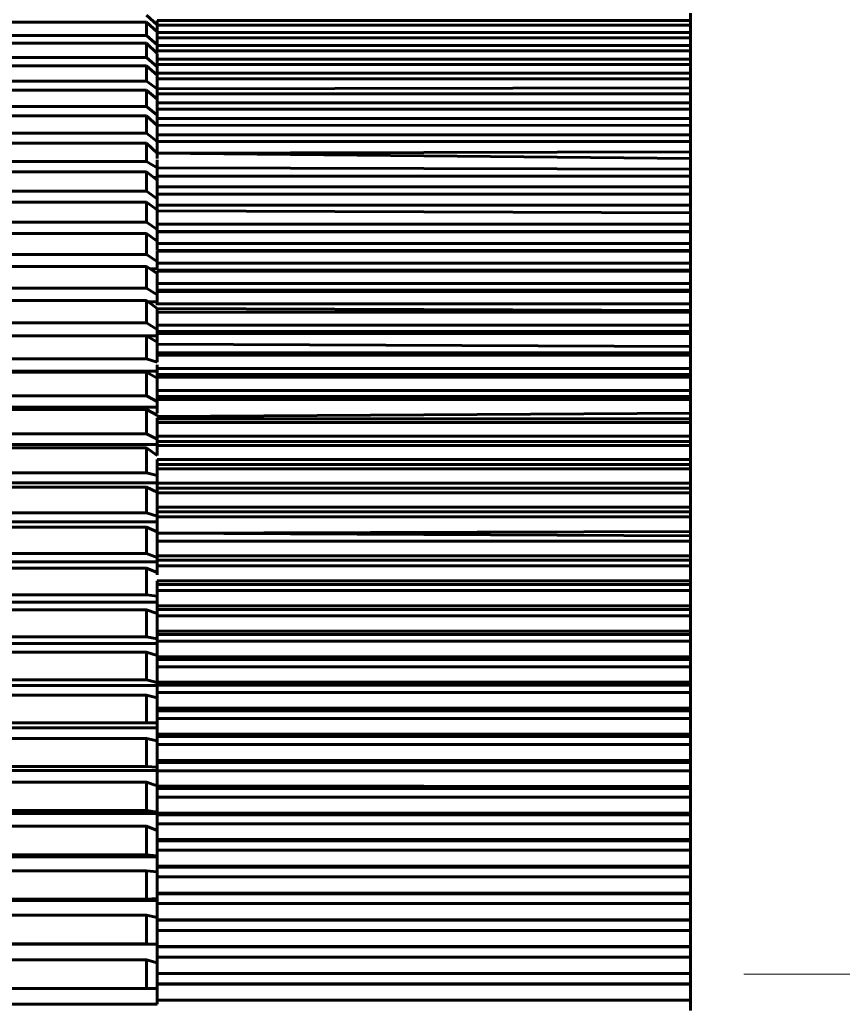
# Model space of a CAD drawing. Header units: millimetres. Extents: x 0 to 297, y 0 to 420.
# Tile 12 of 32: x 125.32 to 129.18, y 142.79 to 147.4. Entities that reach past the tile are written whole.
import ezdxf

# ---------------------------------------------------------------- set-up
doc = ezdxf.new("R2010")
doc.units = ezdxf.units.MM
for name, pattern in [('K5LT_AXLED', [12, 7.5, -1.5, 1.5, -1.5]), ('K5LT_BASIC', [0]), ('K5LT_THIN', [0])]:
    doc.linetypes.add(name, pattern=pattern)
doc.layers.add('Системный слой', color=7, linetype='Continuous')
doc.layers.add('Системный слой (1)', color=7, linetype='Continuous', true_color=0x6c6c6c)
doc.styles.add('KDIMTEXTSTYLE', font='txt', dxfattribs={"width": 0.96, "oblique": 15, "height": 5})
doc.styles.add('KTEXTSTYLE', font='txt', dxfattribs={"width": 0.96, "height": 5})
doc.dimstyles.new('KDIMSTYLE (0.50)', dxfattribs={"dimtxt": 5, "dimasz": 1, "dimexe": 2, "dimexo": 0, "dimgap": 1, "dimtad": 1, "dimlfac": 2, "dimtxsty": 'KDIMTEXTSTYLE', "dimsah": 1, "dimcen": 0, "dimdle": 1, "dimadec": 0, "dimazin": 0, "dimtfac": 0.667, "dimtmove": 0, "dimatfit": 3, "dimfxl": 1, "dimtvp": 1, "dimtolj": 1, "dimtzin": 0, "dimarcsym": 0})

# ---------------------------------------------------------------- blocks, each defined once
blk = doc.blocks.new('U119')
at = {"layer": 'Системный слой (1)', "color": 143, "linetype": 'K5LT_BASIC', "lineweight": 60, "true_color": 0x33acca}
for p, q in [((125.9653, 144.0407), (125.9653, 144.0324)), ((125.9653, 144.0324), (125.9653, 144.0203))]:
    blk.add_line(p, q, dxfattribs=at)
blk = doc.blocks.new('U120')
at = {"layer": 'Системный слой (1)', "color": 143, "linetype": 'K5LT_BASIC', "lineweight": 60, "true_color": 0x33acca}
for p, q in [((125.9653, 147.0402), (125.9653, 147.0536)), ((125.9653, 147.0355), (125.9653, 147.0402)), ((125.9653, 147.0285), (125.9653, 147.0355)), ((125.9653, 147.0285), (125.9653, 147.0285)), ((125.9653, 147.0104), (125.9653, 147.0284))]:
    blk.add_line(p, q, dxfattribs=at)
blk = doc.blocks.new('U122')
at = {"layer": 'Системный слой (1)', "color": 143, "linetype": 'K5LT_BASIC', "lineweight": 60, "true_color": 0x33acca}
for q in [(125.9653, 144.9998), (125.9653, 144.9946), (125.9653, 144.9814)]:
    blk.add_line((125.9654, 144.9935), q, dxfattribs=at)
blk = doc.blocks.new('U124')
at = {"layer": 'Системный слой (1)', "color": 143, "linetype": 'K5LT_BASIC', "lineweight": 60, "true_color": 0x33acca}
for q in [(125.9653, 143.7975), (125.9653, 143.7969)]:
    blk.add_line((125.9654, 143.8101), q, dxfattribs=at)
blk = doc.blocks.new('U125')
at = {"layer": 'Системный слой (1)', "color": 143, "linetype": 'K5LT_BASIC', "lineweight": 60, "true_color": 0x33acca}
for p, q in [((125.9653, 147.1502), (125.9653, 147.1409)), ((125.9653, 147.1409), (125.9653, 147.1081))]:
    blk.add_line(p, q, dxfattribs=at)
blk = doc.blocks.new('U130')
at = {"layer": 'Системный слой (1)', "color": 143, "linetype": 'K5LT_BASIC', "lineweight": 60, "true_color": 0x33acca}
for p, q in [((125.9654, 143.5999), (125.9653, 143.632)), ((125.9654, 143.5999), (125.9653, 143.6247)), ((125.9654, 143.5999), (125.9653, 143.6124)), ((125.9653, 143.5571), (125.9653, 143.6051))]:
    blk.add_line(p, q, dxfattribs=at)
blk = doc.blocks.new('U131')
at = {"layer": 'Системный слой (1)', "color": 143, "linetype": 'K5LT_BASIC', "lineweight": 60, "true_color": 0x33acca}
for p, q in [((125.9653, 147.2885), (125.9653, 147.2753)), ((125.9653, 147.2753), (125.9653, 147.2721))]:
    blk.add_line(p, q, dxfattribs=at)
blk = doc.blocks.new('U132')
at = {"layer": 'Системный слой (1)', "color": 143, "linetype": 'K5LT_BASIC', "lineweight": 60, "true_color": 0x33acca}
for p, q in [((125.9653, 145.7205), (125.9653, 145.7248)), ((125.9653, 145.6617), (125.9653, 145.7205))]:
    blk.add_line(p, q, dxfattribs=at)
blk = doc.blocks.new('U135')
at = {"layer": 'Системный слой (1)', "color": 143, "linetype": 'K5LT_BASIC', "lineweight": 60, "true_color": 0x33acca}
for p, q in [((125.9653, 147.1036), (125.9653, 147.1232)), ((125.9654, 147.0765), (125.9653, 147.1036))]:
    blk.add_line(p, q, dxfattribs=at)
blk = doc.blocks.new('U138')
at = {"layer": 'Системный слой (1)', "color": 143, "linetype": 'K5LT_BASIC', "lineweight": 60, "true_color": 0x33acca}
for p, q in [((125.9654, 144.9935), (125.9653, 144.9814)), ((125.9653, 144.9563), (125.9653, 144.9788))]:
    blk.add_line(p, q, dxfattribs=at)
blk = doc.blocks.new('U139')
at = {"layer": 'Системный слой (1)', "color": 143, "linetype": 'K5LT_BASIC', "lineweight": 60, "true_color": 0x33acca}
for p, q in [((125.9654, 143.8101), (125.9653, 143.7969)), ((125.9653, 143.7562), (125.9653, 143.7885))]:
    blk.add_line(p, q, dxfattribs=at)
blk = doc.blocks.new('U142')
at = {"layer": 'Системный слой (1)', "color": 143, "linetype": 'K5LT_BASIC', "lineweight": 60, "true_color": 0x33acca}
for p, q in [((125.9653, 146.9366), (125.9653, 146.9318)), ((125.9653, 146.9318), (125.9653, 146.9269)), ((125.9653, 146.9269), (125.9653, 146.9126)), ((125.9653, 146.9126), (125.9654, 146.9045)), ((125.9653, 146.9088), (125.9654, 146.9045))]:
    blk.add_line(p, q, dxfattribs=at)
blk = doc.blocks.new('U143')
at = {"layer": 'Системный слой (1)', "color": 143, "linetype": 'K5LT_BASIC', "lineweight": 60, "true_color": 0x33acca}
for p, q in [((125.9653, 146.068), (125.9653, 146.0617)), ((125.9654, 146.0471), (125.9653, 146.0368))]:
    blk.add_line(p, q, dxfattribs=at)
blk = doc.blocks.new('U145')
at = {"layer": 'Системный слой (1)', "color": 143, "linetype": 'K5LT_BASIC', "lineweight": 60, "true_color": 0x33acca}
for p, q in [((125.9654, 144.2099), (125.9653, 144.2469)), ((125.9654, 144.2099), (125.9653, 144.2334)), ((125.9653, 144.1737), (125.9653, 144.2212)), ((125.9654, 144.2099), (125.9653, 144.2212))]:
    blk.add_line(p, q, dxfattribs=at)
blk = doc.blocks.new('U146')
at = {"layer": 'Системный слой (1)', "color": 143, "linetype": 'K5LT_BASIC', "lineweight": 60, "true_color": 0x33acca}
for p, q in [((125.9654, 145.5409), (125.9653, 145.5488)), ((125.9653, 145.5488), (125.9654, 145.5409)), ((125.9653, 145.547), (125.9654, 145.5409)), ((125.9653, 145.535), (125.9653, 145.5296))]:
    blk.add_line(p, q, dxfattribs=at)
blk = doc.blocks.new('U150')
at = {"layer": 'Системный слой (1)', "color": 143, "linetype": 'K5LT_BASIC', "lineweight": 60, "true_color": 0x33acca}
for p, q in [((125.9653, 146.2105), (125.9653, 146.222)), ((125.9653, 146.1647), (125.9653, 146.2105))]:
    blk.add_line(p, q, dxfattribs=at)
blk = doc.blocks.new('U154')
at = {"layer": 'Системный слой (1)', "color": 143, "linetype": 'K5LT_BASIC', "lineweight": 60, "true_color": 0x33acca}
for q in [(125.9653, 145.4047), (125.9653, 145.3797), (125.9653, 145.3687)]:
    blk.add_line((125.9654, 145.3584), q, dxfattribs=at)
blk = doc.blocks.new('U155')
at = {"layer": 'Системный слой (1)', "color": 143, "linetype": 'K5LT_BASIC', "lineweight": 60, "true_color": 0x33acca}
for p, q in [((125.9653, 143.0675), (125.9653, 143.1317)), ((125.9653, 143.0674), (125.9653, 143.0675)), ((125.9653, 143.0665), (125.9653, 143.0674)), ((125.9653, 143.0561), (125.9653, 143.0665))]:
    blk.add_line(p, q, dxfattribs=at)
blk = doc.blocks.new('U157')
at = {"layer": 'Системный слой (1)', "color": 143, "linetype": 'K5LT_BASIC', "lineweight": 60, "true_color": 0x33acca}
for q in [(125.9653, 143.2572), (125.9653, 143.1997), (125.9653, 143.1996)]:
    blk.add_line((125.9654, 143.1927), q, dxfattribs=at)
blk = doc.blocks.new('U161')
at = {"layer": 'Системный слой (1)', "color": 143, "linetype": 'K5LT_BASIC', "lineweight": 60, "true_color": 0x33acca}
for p, q in [((125.9653, 147.1797), (125.9653, 147.1902)), ((125.9653, 147.1502), (125.9653, 147.1797))]:
    blk.add_line(p, q, dxfattribs=at)
blk = doc.blocks.new('U163')
at = {"layer": 'Системный слой (1)', "color": 143, "linetype": 'K5LT_BASIC', "lineweight": 60, "true_color": 0x33acca}
for p, q in [((121.5061, 146.0786), (121.4653, 146.0786)), ((125.9653, 146.0786), (125.9245, 146.0786))]:
    blk.add_line(p, q, dxfattribs=at)
blk = doc.blocks.new('U165')
at = {"layer": 'Системный слой (1)', "color": 143, "linetype": 'K5LT_BASIC', "lineweight": 60, "true_color": 0x33acca}
for p, q in [((121.47, 146.9126), (121.4653, 146.9126)), ((125.9654, 146.9045), (125.9607, 146.9126))]:
    blk.add_line(p, q, dxfattribs=at)
blk = doc.blocks.new('U168')
at = {"layer": 'Системный слой (1)', "color": 143, "linetype": 'K5LT_BASIC', "lineweight": 60, "true_color": 0x33acca}
for p, q in [((125.9653, 145.1865), (125.9653, 145.1862)), ((125.9653, 145.1864), (125.9653, 145.1834))]:
    blk.add_line(p, q, dxfattribs=at)
blk = doc.blocks.new('U170')
at = {"layer": 'Системный слой (1)', "color": 143, "linetype": 'K5LT_BASIC', "lineweight": 60, "true_color": 0x33acca}
for p, q in [((125.9653, 147.2987), (125.9653, 147.316)), ((125.9653, 147.2958), (125.9653, 147.2987)), ((125.9653, 147.2918), (125.9653, 147.2958)), ((125.9653, 147.282), (125.9653, 147.2918)), ((125.9653, 147.2793), (125.9653, 147.282))]:
    blk.add_line(p, q, dxfattribs=at)
blk = doc.blocks.new('U171')
at = {"layer": 'Системный слой (1)', "color": 143, "linetype": 'K5LT_BASIC', "lineweight": 60, "true_color": 0x33acca}
for p, q in [((121.5143, 145.9188), (121.4653, 145.9188)), ((125.9653, 145.9188), (125.9164, 145.9188))]:
    blk.add_line(p, q, dxfattribs=at)
blk = doc.blocks.new('U172')
at = {"layer": 'Системный слой (1)', "color": 143, "linetype": 'K5LT_BASIC', "lineweight": 60, "true_color": 0x33acca}
for p, q in [((125.9654, 145.7946), (125.9653, 145.828)), ((125.9653, 145.7661), (125.9653, 145.7821))]:
    blk.add_line(p, q, dxfattribs=at)
blk = doc.blocks.new('U175')
at = {"layer": 'Системный слой (1)', "color": 143, "linetype": 'K5LT_BASIC', "lineweight": 60, "true_color": 0x33acca}
for p, q in [((125.9653, 144.0203), (125.9653, 144.0202)), ((125.9653, 144.0202), (125.9653, 144.0163)), ((125.9653, 144.0163), (125.9653, 143.9919))]:
    blk.add_line(p, q, dxfattribs=at)
blk = doc.blocks.new('U177')
at = {"layer": 'Системный слой (1)', "color": 143, "linetype": 'K5LT_BASIC', "lineweight": 60, "true_color": 0x33acca}
for p, q in [((125.9654, 142.98), (125.9653, 143.0061)), ((125.9654, 142.98), (125.9653, 143.005)), ((125.9653, 142.9304), (125.9653, 142.9925))]:
    blk.add_line(p, q, dxfattribs=at)
blk = doc.blocks.new('U178')
at = {"layer": 'Системный слой (1)', "color": 143, "linetype": 'K5LT_BASIC', "lineweight": 60, "true_color": 0x33acca}
for p, q in [((125.9653, 146.8685), (125.9654, 146.9045)), ((125.9653, 146.8603), (125.9653, 146.8685))]:
    blk.add_line(p, q, dxfattribs=at)
blk = doc.blocks.new('U180')
at = {"layer": 'Системный слой (1)', "color": 143, "linetype": 'K5LT_BASIC', "lineweight": 60, "true_color": 0x33acca}
for p, q in [((121.4802, 146.6601), (121.4653, 146.6601)), ((125.9653, 146.6601), (125.9505, 146.6601))]:
    blk.add_line(p, q, dxfattribs=at)
blk = doc.blocks.new('U181')
at = {"layer": 'Системный слой (1)', "color": 143, "linetype": 'K5LT_BASIC', "lineweight": 60, "true_color": 0x33acca}
for p, q in [((125.9653, 146.1326), (125.9653, 146.1265)), ((125.9653, 146.1265), (125.9654, 146.1157))]:
    blk.add_line(p, q, dxfattribs=at)
blk = doc.blocks.new('U182')
at = {"layer": 'Системный слой (1)', "color": 143, "linetype": 'K5LT_BASIC', "lineweight": 60, "true_color": 0x33acca}
for p, q in [((125.9653, 143.4066), (125.9653, 143.4065)), ((125.9653, 143.4065), (125.9653, 143.4025)), ((125.9653, 143.4025), (125.9653, 143.3776))]:
    blk.add_line(p, q, dxfattribs=at)
blk = doc.blocks.new('U184')
at = {"layer": 'Системный слой (1)', "color": 143, "linetype": 'K5LT_BASIC', "lineweight": 60, "true_color": 0x33acca}
for p, q in [((125.9653, 146.1261), (125.9653, 146.1265)), ((125.9653, 146.1157), (125.9653, 146.1261)), ((125.9653, 146.1104), (125.9654, 146.1157)), ((125.9653, 146.0943), (125.9653, 146.1104)), ((125.9653, 146.0786), (125.9653, 146.0943)), ((125.9653, 146.068), (125.9653, 146.0786))]:
    blk.add_line(p, q, dxfattribs=at)
blk = doc.blocks.new('U185')
at = {"layer": 'Системный слой (1)', "color": 143, "linetype": 'K5LT_BASIC', "lineweight": 60, "true_color": 0x33acca}
for p, q in [((125.9653, 147.3397), (125.9653, 147.3359)), ((125.9653, 147.3359), (125.9653, 147.332)), ((125.9653, 147.332), (125.9653, 147.316))]:
    blk.add_line(p, q, dxfattribs=at)
blk = doc.blocks.new('U186')
at = {"layer": 'Системный слой (1)', "color": 143, "linetype": 'K5LT_BASIC', "lineweight": 60, "true_color": 0x33acca}
for p, q in [((125.9653, 147.2793), (125.9653, 147.2753)), ((125.9653, 147.2753), (125.9653, 147.2545))]:
    blk.add_line(p, q, dxfattribs=at)
blk = doc.blocks.new('U188')
at = {"layer": 'Системный слой (1)', "color": 143, "linetype": 'K5LT_BASIC', "lineweight": 60, "true_color": 0x33acca}
for p, q in [((125.9654, 146.7746), (125.9653, 146.7495)), ((125.9654, 146.7057), (125.9653, 146.7432))]:
    blk.add_line(p, q, dxfattribs=at)
blk = doc.blocks.new('U189')
at = {"layer": 'Системный слой (1)', "color": 143, "linetype": 'K5LT_BASIC', "lineweight": 60, "true_color": 0x33acca}
for p, q in [((125.9653, 147.2459), (125.9653, 147.2545)), ((125.9653, 147.2161), (125.9654, 147.2423))]:
    blk.add_line(p, q, dxfattribs=at)
blk = doc.blocks.new('U190')
at = {"layer": 'Системный слой (1)', "color": 143, "linetype": 'K5LT_BASIC', "lineweight": 60, "true_color": 0x33acca}
for p, q in [((125.9654, 146.0471), (125.9653, 146.0368)), ((125.9653, 146.0289), (125.9653, 146.0302))]:
    blk.add_line(p, q, dxfattribs=at)
blk = doc.blocks.new('U191')
at = {"layer": 'Системный слой (1)', "color": 143, "linetype": 'K5LT_BASIC', "lineweight": 60, "true_color": 0x33acca}
for p, q in [((125.9654, 144.4136), (125.9653, 144.4008)), ((125.9653, 144.3676), (125.9653, 144.3927))]:
    blk.add_line(p, q, dxfattribs=at)
blk = doc.blocks.new('U192')
at = {"layer": 'Системный слой (1)', "color": 143, "linetype": 'K5LT_BASIC', "lineweight": 60, "true_color": 0x33acca}
for q in [(125.9653, 145.9294), (125.9653, 145.8992), (125.9653, 145.889), (125.9653, 145.889)]:
    blk.add_line((125.9654, 145.8789), q, dxfattribs=at)
blk = doc.blocks.new('U193')
at = {"layer": 'Системный слой (1)', "color": 143, "linetype": 'K5LT_BASIC', "lineweight": 60, "true_color": 0x33acca}
for p, q in [((125.9653, 144.6167), (125.9653, 144.6164)), ((125.9653, 144.6166), (125.9653, 144.6064))]:
    blk.add_line(p, q, dxfattribs=at)
blk = doc.blocks.new('U195')
at = {"layer": 'Системный слой (1)', "color": 143, "linetype": 'K5LT_BASIC', "lineweight": 60, "true_color": 0x33acca}
for p, q in [((121.4988, 146.233), (121.4653, 146.233)), ((125.9653, 146.233), (125.9319, 146.233))]:
    blk.add_line(p, q, dxfattribs=at)
blk = doc.blocks.new('U196')
at = {"layer": 'Системный слой (1)', "color": 143, "linetype": 'K5LT_BASIC', "lineweight": 60, "true_color": 0x33acca}
for q in [(125.9653, 144.8409), (125.9653, 144.8215), (125.9653, 144.8099)]:
    blk.add_line((125.9654, 144.7989), q, dxfattribs=at)
blk = doc.blocks.new('U201')
at = {"layer": 'Системный слой (1)', "color": 143, "linetype": 'K5LT_BASIC', "lineweight": 60, "true_color": 0x33acca}
for p, q in [((125.9654, 143.1927), (125.9653, 143.1793)), ((125.9653, 143.1317), (125.9653, 143.1735))]:
    blk.add_line(p, q, dxfattribs=at)
blk = doc.blocks.new('U203')
at = {"layer": 'Системный слой (1)', "color": 143, "linetype": 'K5LT_BASIC', "lineweight": 60, "true_color": 0x33acca}
for p, q in [((125.9653, 143.4274), (125.9653, 143.4241)), ((125.9653, 143.4241), (125.9653, 143.4189)), ((125.9653, 143.4189), (125.9653, 143.4066))]:
    blk.add_line(p, q, dxfattribs=at)
blk = doc.blocks.new('D10')
at = {"layer": 'Системный слой (1)'}
for points in [[(109.3709, 152.1278), (111.8103, 156.5418), (108.3116, 152.9095), (109.1382, 152.921)], [(82.1204, 116.311), (85.6191, 119.9432), (84.7925, 119.9318), (84.5598, 120.7249)]]:
    blk.add_hatch(color=7, dxfattribs=at).paths.add_polyline_path(points)
at = {"layer": 'Системный слой (1)', "color": 7, "linetype": 'K5LT_THIN', "lineweight": 18, "true_color": 0xffffff}
for p, q in [((111.8103, 156.5418), (121.5153, 169.6925)), ((121.5153, 169.6925), (139.1093, 169.6925)), ((82.1204, 116.311), (111.8103, 156.5418)), ((108.3116, 152.9095), (111.8103, 156.5418)), ((111.8103, 156.5418), (109.3709, 152.1278)), ((109.1382, 152.921), (108.3116, 152.9095)), ((109.3709, 152.1278), (109.1382, 152.921)), ((82.1204, 116.311), (84.5598, 120.7249)), ((84.5598, 120.7249), (84.7925, 119.9318)), ((85.6191, 119.9432), (82.1204, 116.311)), ((84.7925, 119.9318), (85.6191, 119.9432))]:
    blk.add_line(p, q, dxfattribs=at)
blk.add_arc((96.9653, 136.4264), 25, 228.99189, 25.84193, dxfattribs=at)
blk.add_arc((96.9653, 136.4264), 25, 228.99189, 25.84193, dxfattribs=at)
blk.add_wipeout([(123.5153, 170.6925), (123.5153, 178.0744), (136.5655, 178.0744), (136.5655, 170.6925)]).dxf.layer = 'Системный слой (1)'
at = {"layer": 'Системный слой (1)', "color": 7, "char_height": 5, "attachment_point": 1, "style": 'KTEXTSTYLE'}
for s, insert in [('\\fArial|b0|c204|p34;\\H5.0;\\W1.000;\\Q15;\\fGOST Type AU|b0|i0|c204|p34;\\Q15;\\W0.960;⌀', (123.5153, 177.28)), ('\\fArial|b0|c204|p34;\\H5.0;\\W1.000;\\Q15;\\fGOST Type AU|b0|i0|c204|p34;\\Q15;\\W0.960;100', (126.8226, 177.28))]:
    blk.add_mtext(s, dxfattribs=dict(at, insert=insert))
blk = doc.blocks.new('KDIMARROW_01')
at = {"layer": 'Системный слой'}
blk.add_hatch(color=0, dxfattribs=at).paths.add_polyline_path([(-5, -0.6583), (0, 0), (-5, 0.6583), (-4.5, 0)])
at = {"layer": 'Системный слой', "color": 0, "linetype": 'K5LT_THIN', "lineweight": 18}
for p, q in [((-4.5, 0), (-5, 0.6583)), ((-5, 0.6583), (0, 0)), ((0, 0), (-5, -0.6583)), ((-5, -0.6583), (-4.5, 0))]:
    blk.add_line(p, q, dxfattribs=at)
at = {"layer": 'Системный слой (1)', "color": 0, "linetype": 'K5LT_THIN', "lineweight": 18}
blk.add_line((96.9653, 338.8733), (96.4653, 338.8733), dxfattribs=at)

msp = doc.modelspace()

# ---------------------------------------------------------------- linework, layer by layer
at = {"layer": 'Системный слой (1)', "color": 143, "linetype": 'K5LT_BASIC', "lineweight": 60, "true_color": 0x33acca}
for p, q in [((125.9653, 147.3767), (125.9153, 147.4215)), ((128.4653, 147.3974), (128.4653, 147.4308)), ((125.9153, 147.3881), (121.5153, 147.3881)), ((125.9153, 147.3258), (125.9153, 147.3881)), ((125.9653, 147.3433), (125.9153, 147.3881)), ((125.9653, 147.3974), (125.9653, 147.3529)), ((128.4653, 147.3974), (125.9653, 147.3974)), ((125.9653, 147.3397), (125.9653, 147.3748)), ((128.4653, 147.3748), (125.9653, 147.3748)), ((128.4653, 147.3748), (128.4653, 147.3974)), ((128.4653, 147.3397), (128.4653, 147.3748)), ((125.9153, 147.3258), (121.5153, 147.3258)), ((125.9653, 147.282), (125.9153, 147.3258)), ((128.4653, 147.3397), (125.9653, 147.3397)), ((128.4653, 147.316), (125.9653, 147.316)), ((128.4653, 147.316), (128.4653, 147.3397)), ((128.4653, 147.2793), (128.4653, 147.316)), ((125.9153, 147.2897), (121.5153, 147.2897)), ((125.9654, 147.2423), (125.9153, 147.2897)), ((125.9153, 147.2225), (125.9153, 147.2897)), ((125.9653, 147.2958), (125.9653, 147.2861)), ((128.4653, 147.2793), (125.9653, 147.2793)), ((128.4653, 147.2545), (128.4653, 147.2793)), ((125.9153, 147.2225), (121.5153, 147.2225)), ((125.9653, 147.1797), (125.9153, 147.2225)), ((128.4653, 147.2545), (125.9653, 147.2545)), ((128.4653, 147.2161), (128.4653, 147.2545)), ((125.9153, 147.1836), (121.5153, 147.1836)), ((125.9653, 147.1409), (125.9153, 147.1836)), ((125.9153, 147.1116), (125.9153, 147.1836)), ((125.9653, 147.2161), (125.9653, 147.1734)), ((128.4653, 147.2161), (125.9653, 147.2161)), ((128.4653, 147.1902), (125.9653, 147.1902)), ((128.4653, 147.1902), (128.4653, 147.2161)), ((128.4653, 147.1502), (128.4653, 147.1902)), ((128.4653, 147.1502), (125.9653, 147.1502)), ((128.4653, 147.1232), (128.4653, 147.1502)), ((125.9153, 147.1116), (121.5153, 147.1116)), ((125.9654, 147.0765), (125.9153, 147.1116)), ((128.4653, 147.1232), (125.9653, 147.1232)), ((128.4653, 147.0816), (128.4653, 147.1232)), ((125.9153, 147.0701), (121.5153, 147.0701)), ((125.9153, 146.9934), (125.9153, 147.0701)), ((125.9653, 147.0284), (125.9153, 147.0701)), ((125.9654, 147.0765), (125.9653, 147.0536)), ((128.4653, 147.0536), (125.9653, 147.0536)), ((128.4653, 147.0816), (125.9654, 147.0765)), ((128.4653, 147.0536), (128.4653, 147.0816)), ((128.4653, 147.0104), (128.4653, 147.0536)), ((125.9153, 146.9934), (121.5153, 146.9934)), ((125.9653, 146.9529), (125.9153, 146.9934)), ((128.4653, 147.0104), (125.9653, 147.0104)), ((125.9653, 147.0104), (125.9653, 146.9698)), ((128.4653, 146.9814), (128.4653, 147.0104)), ((125.9153, 146.9493), (121.5153, 146.9493)), ((125.9153, 146.868), (125.9153, 146.9493)), ((125.9654, 146.9045), (125.9153, 146.9493)), ((128.4653, 146.9814), (125.9653, 146.9814)), ((125.9653, 146.9366), (125.9653, 146.9814)), ((125.9653, 146.9698), (125.9654, 146.9569)), ((125.9653, 146.961), (125.9653, 146.9407)), ((128.4653, 146.9366), (128.4653, 146.9814)), ((128.4653, 146.9366), (125.9653, 146.9366)), ((128.4653, 146.9066), (125.9654, 146.9045)), ((128.4653, 146.9066), (128.4653, 146.9366)), ((128.4653, 146.8603), (128.4653, 146.9066)), ((125.9153, 146.868), (121.5153, 146.868)), ((125.9653, 146.8288), (125.9153, 146.868)), ((125.9653, 146.8603), (125.9653, 146.8212)), ((128.4653, 146.8603), (125.9653, 146.8603)), ((128.4653, 146.8293), (128.4653, 146.8603)), ((125.9153, 146.8214), (121.5153, 146.8214)), ((125.9153, 146.7357), (125.9153, 146.8214)), ((125.9654, 146.7746), (125.9153, 146.8214)), ((128.4653, 146.8293), (125.9653, 146.8293)), ((125.9654, 146.7746), (125.9653, 146.8293)), ((128.4653, 146.7815), (128.4653, 146.8293)), ((125.9654, 146.7746), (125.9653, 146.7495)), ((128.4653, 146.7815), (125.9654, 146.7746)), ((128.4653, 146.7495), (125.9654, 146.7746)), ((128.4653, 146.7495), (128.4653, 146.7815)), ((125.9153, 146.7357), (121.5153, 146.7357)), ((125.9654, 146.7057), (125.9153, 146.7357)), ((128.4653, 146.7003), (128.4653, 146.7495)), ((125.9153, 146.6867), (121.5153, 146.6867)), ((125.9653, 146.6488), (125.9153, 146.6867)), ((125.9153, 146.5968), (125.9153, 146.6867)), ((125.9654, 146.7057), (125.9653, 146.6673)), ((128.4653, 146.7003), (125.9654, 146.7057)), ((128.4653, 146.6673), (128.4653, 146.7003)), ((125.9653, 146.6167), (125.9653, 146.6673)), ((128.4653, 146.6673), (125.9653, 146.6673)), ((128.4653, 146.6167), (128.4653, 146.6673)), ((125.9153, 146.5968), (121.5153, 146.5968)), ((125.9653, 146.5603), (125.9153, 146.5968)), ((128.4653, 146.6167), (125.9653, 146.6167)), ((125.9653, 146.6167), (125.9653, 146.58)), ((125.9653, 146.5307), (125.9653, 146.5828)), ((128.4653, 146.5828), (125.9653, 146.5828)), ((125.9653, 146.58), (125.9654, 146.565)), ((128.4653, 146.5828), (128.4653, 146.6167)), ((128.4653, 146.5307), (128.4653, 146.5828)), ((125.9153, 146.5454), (121.5153, 146.5454)), ((125.9153, 146.4514), (125.9153, 146.5454)), ((125.9653, 146.509), (125.9153, 146.5454)), ((125.9653, 146.5697), (125.9653, 146.5461)), ((128.4653, 146.5307), (125.9653, 146.5307)), ((125.9653, 146.5307), (125.9653, 146.4959)), ((128.4653, 146.4959), (128.4653, 146.5307)), ((125.9653, 146.4425), (125.9653, 146.4959)), ((128.4653, 146.4959), (125.9654, 146.504)), ((128.4653, 146.4425), (128.4653, 146.4959)), ((125.9153, 146.4514), (121.5153, 146.4514)), ((125.9653, 146.4164), (125.9153, 146.4514)), ((125.9653, 146.4425), (125.9653, 146.4076)), ((128.4653, 146.4425), (125.9653, 146.4425)), ((128.4653, 146.4076), (128.4653, 146.4425)), ((125.9153, 146.3978), (121.5153, 146.3978)), ((125.9153, 146.2998), (125.9153, 146.3978)), ((125.9653, 146.3628), (125.9153, 146.3978)), ((128.4653, 146.4076), (125.9653, 146.4076)), ((125.9653, 146.4076), (125.9653, 146.4068)), ((128.4653, 146.4068), (125.9653, 146.4068)), ((125.9653, 146.3521), (125.9653, 146.4068)), ((128.4653, 146.4068), (128.4653, 146.4076)), ((128.4653, 146.3521), (128.4653, 146.4068)), ((128.4653, 146.3521), (125.9653, 146.3521)), ((125.9653, 146.3521), (125.9653, 146.318)), ((128.4653, 146.318), (128.4653, 146.3521)), ((125.9153, 146.2998), (121.5153, 146.2998)), ((125.9653, 146.2663), (125.9153, 146.2998)), ((128.4653, 146.318), (125.9653, 146.318)), ((128.4653, 146.3155), (125.9653, 146.3155)), ((125.9653, 146.2595), (125.9653, 146.3155)), ((128.4653, 146.3155), (128.4653, 146.318)), ((128.4653, 146.2595), (128.4653, 146.3155)), ((128.4653, 146.2595), (125.9653, 146.2595)), ((125.9653, 146.2595), (125.9653, 146.2264)), ((128.4653, 146.2264), (128.4653, 146.2595)), ((125.9153, 146.2441), (121.5153, 146.2441)), ((125.9153, 146.1423), (125.9153, 146.2441)), ((125.9653, 146.2105), (125.9153, 146.2441)), ((128.4653, 146.2264), (125.9653, 146.2264)), ((128.4653, 146.222), (125.9653, 146.222)), ((128.4653, 146.222), (128.4653, 146.2264)), ((128.4653, 146.1647), (128.4653, 146.222)), ((125.9653, 146.1647), (125.9653, 146.1326)), ((128.4653, 146.1647), (125.9653, 146.1647)), ((128.4653, 146.1326), (128.4653, 146.1647)), ((125.9153, 146.1423), (121.5153, 146.1423)), ((125.9653, 146.1104), (125.9153, 146.1423)), ((128.4653, 146.1326), (125.9653, 146.1326)), ((128.4653, 146.1265), (125.9653, 146.1265)), ((125.9653, 146.1211), (125.9653, 146.0943)), ((128.4653, 146.1265), (128.4653, 146.1326)), ((128.4653, 146.068), (128.4653, 146.1265)), ((125.9153, 146.0845), (121.5153, 146.0845)), ((125.9153, 145.9792), (125.9153, 146.0845)), ((125.9654, 146.0471), (125.9153, 146.0845)), ((128.4653, 146.068), (125.9653, 146.068)), ((128.4653, 146.0368), (128.4653, 146.068)), ((125.9654, 146.0471), (125.9653, 146.0289)), ((128.4653, 146.0289), (125.9653, 146.0289)), ((125.9653, 145.9692), (125.9653, 146.0289)), ((128.4653, 146.0368), (125.9654, 146.0471)), ((128.4653, 146.0289), (128.4653, 146.0368)), ((128.4653, 145.9692), (128.4653, 146.0289)), ((125.9153, 145.9792), (121.5153, 145.9792)), ((125.9653, 145.9489), (125.9153, 145.9792)), ((125.9653, 145.9692), (125.9653, 145.939)), ((128.4653, 145.9692), (125.9653, 145.9692)), ((125.9653, 145.939), (125.9653, 145.9294)), ((128.4653, 145.939), (125.9653, 145.939)), ((128.4653, 145.9294), (125.9653, 145.9294)), ((128.4653, 145.939), (128.4653, 145.9692)), ((128.4653, 145.9294), (128.4653, 145.939)), ((128.4653, 145.8686), (128.4653, 145.9294)), ((125.9153, 145.9194), (121.5153, 145.9194)), ((125.9653, 145.889), (125.9153, 145.9194)), ((125.9153, 145.8107), (125.9153, 145.9194)), ((125.9654, 145.8789), (125.9653, 145.8394)), ((125.9653, 145.8394), (125.9653, 145.828)), ((128.4653, 145.8394), (125.9653, 145.8394)), ((125.9653, 145.828), (125.9653, 145.8394)), ((128.4653, 145.8686), (125.9654, 145.8789)), ((128.4653, 145.8394), (128.4653, 145.8686)), ((128.4653, 145.828), (128.4653, 145.8394)), ((125.9153, 145.8107), (121.5153, 145.8107)), ((125.9654, 145.7946), (125.9153, 145.8107)), ((128.4653, 145.828), (125.9653, 145.828)), ((128.4653, 145.7661), (128.4653, 145.828)), ((125.9653, 145.7537), (121.4653, 145.7537)), ((125.9153, 145.7491), (121.5153, 145.7491)), ((125.9653, 145.7205), (125.9153, 145.7491)), ((125.9153, 145.6371), (125.9153, 145.7491)), ((128.4653, 145.7661), (125.9653, 145.7661)), ((125.9653, 145.7661), (125.9653, 145.7379)), ((128.4653, 145.7379), (128.4653, 145.7661)), ((128.4653, 145.7379), (125.9653, 145.7379)), ((125.9653, 145.7379), (125.9653, 145.7207)), ((128.4653, 145.7248), (125.9653, 145.7248)), ((128.4653, 145.7248), (128.4653, 145.7379)), ((128.4653, 145.6617), (128.4653, 145.7248)), ((128.4653, 145.6617), (125.9653, 145.6617)), ((125.9653, 145.6617), (125.9653, 145.6346)), ((128.4653, 145.6346), (128.4653, 145.6617)), ((125.9153, 145.6371), (121.5153, 145.6371)), ((125.9653, 145.6103), (125.9153, 145.6371)), ((125.9653, 145.6197), (125.9653, 145.6346)), ((128.4653, 145.6346), (125.9653, 145.6346)), ((125.9653, 145.6346), (125.9654, 145.6197)), ((125.9654, 145.6197), (125.9653, 145.5926)), ((128.4653, 145.6197), (125.9653, 145.6197)), ((125.9653, 145.5557), (125.9653, 145.6197)), ((128.4653, 145.6197), (128.4653, 145.6346)), ((128.4653, 145.5557), (128.4653, 145.6197)), ((125.9653, 145.5836), (121.4653, 145.5836)), ((125.9153, 145.5738), (121.5153, 145.5738)), ((125.9153, 145.4588), (125.9153, 145.5738)), ((125.9653, 145.547), (125.9153, 145.5738)), ((128.4653, 145.5296), (125.9653, 145.5296)), ((125.9653, 145.5296), (125.9653, 145.5083)), ((128.4653, 145.5557), (125.9654, 145.5409)), ((128.4653, 145.5296), (128.4653, 145.5557)), ((128.4653, 145.513), (128.4653, 145.5296)), ((125.9653, 145.448), (125.9653, 145.513)), ((128.4653, 145.513), (125.9653, 145.513)), ((128.4653, 145.448), (128.4653, 145.513)), ((125.9153, 145.4588), (121.5153, 145.4588)), ((125.9653, 145.4338), (125.9153, 145.4588)), ((125.9653, 145.448), (125.9653, 145.423)), ((128.4653, 145.448), (125.9653, 145.448)), ((128.4653, 145.423), (125.9653, 145.423)), ((125.9653, 145.423), (125.9653, 145.4047)), ((128.4653, 145.423), (128.4653, 145.448)), ((128.4653, 145.4047), (128.4653, 145.423)), ((125.9653, 145.4088), (121.4653, 145.4088)), ((125.9153, 145.3938), (121.5153, 145.3938)), ((125.9153, 145.276), (125.9153, 145.3938)), ((125.9654, 145.3584), (125.9153, 145.3938)), ((128.4653, 145.4047), (125.9653, 145.4047)), ((128.4653, 145.3387), (128.4653, 145.4047)), ((128.4653, 145.3387), (125.9653, 145.3387)), ((125.9653, 145.3387), (125.9653, 145.3148)), ((128.4653, 145.3148), (128.4653, 145.3387)), ((125.9653, 145.3148), (125.9653, 145.2948)), ((128.4653, 145.3148), (125.9653, 145.3148)), ((125.9653, 145.2948), (125.9653, 145.3148)), ((125.9653, 145.2279), (125.9653, 145.2948)), ((128.4653, 145.2948), (125.9653, 145.2948)), ((128.4653, 145.2948), (128.4653, 145.3148)), ((128.4653, 145.2279), (128.4653, 145.2948)), ((125.9153, 145.276), (121.5153, 145.276)), ((125.9654, 145.2638), (125.9153, 145.276)), ((125.9653, 145.2298), (121.4653, 145.2298)), ((125.9153, 145.2096), (121.5153, 145.2096)), ((125.9153, 145.0891), (125.9153, 145.2096)), ((125.9653, 145.1862), (125.9153, 145.2096)), ((128.4653, 145.2279), (125.9653, 145.2279)), ((125.9653, 145.2279), (125.9653, 145.2051)), ((128.4653, 145.2051), (125.9653, 145.2051)), ((125.9653, 145.2051), (125.9653, 145.1865)), ((128.4653, 145.2051), (128.4653, 145.2279)), ((128.4653, 145.1834), (128.4653, 145.2051)), ((125.9653, 145.1834), (125.9653, 145.1862)), ((128.4653, 145.1834), (125.9653, 145.1834)), ((125.9653, 145.1156), (125.9653, 145.1834)), ((128.4653, 145.1156), (128.4653, 145.1834)), ((128.4653, 145.1156), (125.9653, 145.1156)), ((125.9653, 145.1156), (125.9653, 145.094)), ((128.4653, 145.094), (128.4653, 145.1156)), ((125.9153, 145.0891), (121.5153, 145.0891)), ((125.9654, 145.0741), (125.9153, 145.0891)), ((125.9653, 145.094), (125.9654, 145.0741)), ((128.4653, 145.094), (125.9653, 145.094)), ((125.9654, 145.0741), (125.9653, 145.0489)), ((128.4653, 145.0705), (125.9653, 145.0705)), ((125.9653, 145.0019), (125.9653, 145.0705)), ((128.4653, 145.0705), (128.4653, 145.094)), ((128.4653, 145.0019), (128.4653, 145.0705)), ((125.9653, 145.0466), (121.4653, 145.0466)), ((125.9153, 145.0213), (121.5153, 145.0213)), ((125.9153, 144.8985), (125.9153, 145.0213)), ((125.9653, 144.9998), (125.9153, 145.0213)), ((125.9654, 144.9935), (125.9653, 144.9563)), ((128.4653, 145.0019), (125.9654, 144.9935)), ((128.4653, 144.9814), (125.9654, 144.9935)), ((128.4653, 144.9814), (128.4653, 145.0019)), ((128.4653, 144.9563), (128.4653, 144.9814)), ((125.9653, 144.887), (125.9653, 144.9563)), ((128.4653, 144.9563), (125.9653, 144.9563)), ((128.4653, 144.887), (128.4653, 144.9563)), ((125.9153, 144.8985), (121.5153, 144.8985)), ((125.9653, 144.8791), (125.9153, 144.8985)), ((128.4653, 144.887), (125.9653, 144.887)), ((125.9653, 144.887), (125.9653, 144.8676)), ((128.4653, 144.8676), (125.9653, 144.8676)), ((125.9653, 144.8676), (125.9653, 144.8446)), ((128.4653, 144.8676), (128.4653, 144.887)), ((128.4653, 144.8409), (128.4653, 144.8676)), ((125.9653, 144.8598), (121.4653, 144.8598)), ((125.9153, 144.8293), (121.5153, 144.8293)), ((125.9653, 144.8099), (125.9153, 144.8293)), ((125.9153, 144.7043), (125.9153, 144.8293)), ((125.9653, 144.8446), (125.9653, 144.8409)), ((128.4653, 144.8409), (125.9653, 144.8409)), ((128.4653, 144.7708), (128.4653, 144.8409)), ((128.4653, 144.7708), (125.9653, 144.7708)), ((125.9653, 144.7708), (125.9653, 144.7526)), ((125.9653, 144.7526), (125.9653, 144.7242)), ((125.9653, 144.7242), (125.9653, 144.7526)), ((128.4653, 144.7526), (125.9653, 144.7526)), ((128.4653, 144.7526), (128.4653, 144.7708)), ((128.4653, 144.7242), (128.4653, 144.7526)), ((125.9153, 144.7043), (121.5153, 144.7043)), ((125.9654, 144.6985), (125.9153, 144.7043)), ((125.9653, 144.6534), (125.9653, 144.7242)), ((128.4653, 144.7242), (125.9653, 144.7242)), ((128.4653, 144.6534), (128.4653, 144.7242)), ((125.9653, 144.6695), (121.4653, 144.6695)), ((128.4653, 144.6534), (125.9653, 144.6534)), ((125.9653, 144.6534), (125.9653, 144.6364)), ((128.4653, 144.6364), (128.4653, 144.6534)), ((125.9153, 144.634), (121.5153, 144.634)), ((125.9153, 144.5071), (125.9153, 144.634)), ((125.9653, 144.6164), (125.9153, 144.634)), ((128.4653, 144.6364), (125.9653, 144.6364)), ((125.9653, 144.6364), (125.9653, 144.6167)), ((125.9653, 144.6064), (125.9653, 144.6164)), ((125.9653, 144.5349), (125.9653, 144.6064)), ((128.4653, 144.6064), (125.9653, 144.6064)), ((128.4653, 144.6064), (128.4653, 144.6364)), ((128.4653, 144.5349), (128.4653, 144.6064)), ((125.9153, 144.5071), (121.5153, 144.5071)), ((125.9654, 144.4982), (125.9153, 144.5071)), ((128.4653, 144.5349), (125.9653, 144.5349)), ((125.9653, 144.5349), (125.9653, 144.5191)), ((125.9653, 144.5191), (125.9654, 144.4982)), ((128.4653, 144.5191), (125.9653, 144.5191)), ((128.4653, 144.5191), (128.4653, 144.5349)), ((128.4653, 144.4875), (128.4653, 144.5191)), ((125.9653, 144.4762), (121.4653, 144.4762)), ((125.9654, 144.4982), (125.9653, 144.4717)), ((128.4653, 144.4875), (125.9653, 144.4875)), ((125.9654, 144.4136), (125.9653, 144.4875)), ((128.4653, 144.4155), (128.4653, 144.4875)), ((125.9153, 144.4357), (121.5153, 144.4357)), ((125.9153, 144.307), (125.9153, 144.4357)), ((125.9653, 144.4203), (125.9153, 144.4357)), ((125.9654, 144.4136), (125.9653, 144.4008)), ((128.4653, 144.4155), (125.9654, 144.4136)), ((128.4653, 144.4008), (128.4653, 144.4155)), ((128.4653, 144.4008), (125.9653, 144.4008)), ((125.9653, 144.4008), (125.9653, 144.3676)), ((128.4653, 144.3676), (125.9653, 144.3676)), ((125.9653, 144.295), (125.9653, 144.3676)), ((128.4653, 144.3676), (128.4653, 144.4008)), ((128.4653, 144.295), (128.4653, 144.3676)), ((125.9653, 144.2802), (121.4653, 144.2802)), ((125.9153, 144.307), (121.5153, 144.307)), ((125.9653, 144.2936), (125.9153, 144.307)), ((125.9653, 144.295), (125.9653, 144.2816)), ((128.4653, 144.295), (125.9653, 144.295)), ((128.4653, 144.2816), (125.9653, 144.2816)), ((125.9653, 144.2816), (125.9653, 144.2575)), ((128.4653, 144.2816), (128.4653, 144.295)), ((128.4653, 144.2469), (128.4653, 144.2816)), ((125.9153, 144.2348), (121.5153, 144.2348)), ((125.9153, 144.1046), (125.9153, 144.2348)), ((125.9653, 144.2212), (125.9153, 144.2348)), ((125.9653, 144.2575), (125.9653, 144.2469)), ((128.4653, 144.2469), (125.9653, 144.2469)), ((128.4653, 144.1737), (128.4653, 144.2469)), ((128.4653, 144.1737), (125.9653, 144.1737)), ((125.9653, 144.1737), (125.9653, 144.1615)), ((125.9653, 144.1615), (125.9653, 144.1253)), ((128.4653, 144.1615), (125.9653, 144.1615)), ((125.9653, 144.1253), (125.9653, 144.1615)), ((128.4653, 144.1615), (128.4653, 144.1737)), ((128.4653, 144.1253), (128.4653, 144.1615)), ((125.9153, 144.1046), (121.5153, 144.1046)), ((125.9654, 144.1053), (125.9153, 144.1046)), ((125.9653, 144.0517), (125.9653, 144.1253)), ((128.4653, 144.1253), (125.9653, 144.1253)), ((128.4653, 144.0517), (128.4653, 144.1253)), ((125.9653, 144.0818), (121.4653, 144.0818)), ((128.4653, 144.0517), (125.9653, 144.0517)), ((125.9653, 144.0517), (125.9653, 144.0407)), ((128.4653, 144.0407), (125.9653, 144.0407)), ((128.4653, 144.0407), (128.4653, 144.0517)), ((128.4653, 144.0029), (128.4653, 144.0407)), ((125.9153, 144.0316), (121.5153, 144.0316)), ((125.9653, 144.0202), (125.9153, 144.0316)), ((125.9153, 143.9001), (125.9153, 144.0316)), ((125.9653, 144.015), (125.9653, 144.02)), ((125.9653, 143.9289), (125.9653, 144.0029)), ((128.4653, 144.0029), (125.9653, 144.0029)), ((128.4653, 143.9289), (128.4653, 144.0029)), ((125.9153, 143.9001), (121.5153, 143.9001)), ((125.9654, 143.8976), (125.9153, 143.9001)), ((125.9653, 143.9289), (125.9653, 143.9191)), ((128.4653, 143.9289), (125.9653, 143.9289)), ((128.4653, 143.9191), (125.9653, 143.9191)), ((125.9653, 143.9191), (125.9654, 143.8976)), ((128.4653, 143.9191), (128.4653, 143.9289)), ((128.4653, 143.8799), (128.4653, 143.9191)), ((125.9653, 143.8814), (121.4653, 143.8814)), ((125.9654, 143.8976), (125.9653, 143.8701)), ((128.4653, 143.8799), (125.9653, 143.8799)), ((125.9654, 143.8101), (125.9653, 143.8799)), ((128.4653, 143.8055), (128.4653, 143.8799)), ((125.9153, 143.8264), (121.5153, 143.8264)), ((125.9153, 143.6939), (125.9153, 143.8264)), ((125.9654, 143.8101), (125.9153, 143.8264)), ((128.4653, 143.8055), (125.9654, 143.8101)), ((128.4653, 143.7969), (125.9653, 143.7969)), ((125.9653, 143.7969), (125.9653, 143.7562)), ((128.4653, 143.7969), (128.4653, 143.8055)), ((128.4653, 143.7562), (128.4653, 143.7969)), ((125.9653, 143.6815), (125.9653, 143.7562)), ((128.4653, 143.7562), (125.9653, 143.7562)), ((128.4653, 143.6815), (128.4653, 143.7562)), ((125.9653, 143.6793), (121.4653, 143.6793)), ((125.9153, 143.6939), (121.5153, 143.6939)), ((125.9653, 143.6866), (125.9153, 143.6939)), ((128.4653, 143.6815), (125.9653, 143.6815)), ((125.9653, 143.6815), (125.9653, 143.6742)), ((125.9653, 143.6742), (125.9653, 143.6495)), ((128.4653, 143.6742), (125.9653, 143.6742)), ((128.4653, 143.6742), (128.4653, 143.6815)), ((128.4653, 143.632), (128.4653, 143.6742)), ((125.9653, 143.6495), (125.9653, 143.632)), ((128.4653, 143.632), (125.9653, 143.632)), ((128.4653, 143.5571), (128.4653, 143.632)), ((125.9153, 143.6197), (121.5153, 143.6197)), ((125.9153, 143.4863), (125.9153, 143.6197)), ((125.9654, 143.5999), (125.9153, 143.6197)), ((128.4653, 143.5571), (125.9653, 143.5571)), ((125.9653, 143.5571), (125.9653, 143.551)), ((128.4653, 143.551), (125.9653, 143.551)), ((125.9653, 143.5074), (125.9653, 143.551)), ((125.9653, 143.551), (125.9653, 143.5014)), ((128.4653, 143.551), (128.4653, 143.5571)), ((128.4653, 143.5074), (128.4653, 143.551)), ((125.9153, 143.4863), (121.5153, 143.4863)), ((125.9653, 143.4811), (125.9153, 143.4863)), ((128.4653, 143.5074), (125.9653, 143.5074)), ((125.9653, 143.4322), (125.9653, 143.5074)), ((128.4653, 143.4322), (128.4653, 143.5074)), ((125.9653, 143.4759), (121.4653, 143.4759)), ((125.9153, 143.4117), (121.5153, 143.4117)), ((125.9653, 143.4065), (125.9153, 143.4117)), ((125.9153, 143.2777), (125.9153, 143.4117)), ((125.9653, 143.4322), (125.9653, 143.4274)), ((128.4653, 143.4322), (125.9653, 143.4322)), ((128.4653, 143.4274), (125.9653, 143.4274)), ((125.9653, 143.4013), (125.9653, 143.4063)), ((128.4653, 143.4274), (128.4653, 143.4322)), ((128.4653, 143.3824), (128.4653, 143.4274)), ((128.4653, 143.3824), (125.9653, 143.3824)), ((125.9653, 143.307), (125.9653, 143.3824)), ((128.4653, 143.307), (128.4653, 143.3824)), ((128.4653, 143.307), (125.9653, 143.307)), ((125.9653, 143.307), (125.9653, 143.3035)), ((125.9653, 143.3035), (125.9654, 143.2816)), ((128.4653, 143.3035), (125.9653, 143.3035)), ((128.4653, 143.3035), (128.4653, 143.307)), ((128.4653, 143.2572), (128.4653, 143.3035)), ((125.9653, 143.2715), (121.4653, 143.2715)), ((125.9153, 143.2777), (121.5153, 143.2777)), ((125.9654, 143.2816), (125.9153, 143.2777)), ((125.9654, 143.2816), (125.9653, 143.2536)), ((128.4653, 143.2572), (125.9653, 143.2572)), ((128.4653, 143.1816), (128.4653, 143.2572)), ((125.9153, 143.2029), (121.5153, 143.2029)), ((125.9153, 143.0686), (125.9153, 143.2029)), ((125.9654, 143.1927), (125.9153, 143.2029)), ((128.4653, 143.1816), (125.9653, 143.1816)), ((125.9653, 143.1816), (125.9653, 143.1793)), ((128.4653, 143.1793), (125.9653, 143.1793)), ((125.9653, 143.1793), (125.9653, 143.1317)), ((128.4653, 143.1793), (128.4653, 143.1816)), ((128.4653, 143.1317), (128.4653, 143.1793)), ((128.4653, 143.1317), (125.9653, 143.1317)), ((128.4653, 143.0561), (128.4653, 143.1317)), ((125.9153, 143.0686), (121.5153, 143.0686)), ((125.9653, 143.0675), (125.9153, 143.0686)), ((125.9653, 143.0665), (121.4653, 143.0665)), ((128.4653, 143.0561), (125.9653, 143.0561)), ((125.9653, 143.0561), (125.9653, 143.055)), ((125.9653, 143.055), (125.9653, 143.03)), ((128.4653, 143.055), (125.9653, 143.055)), ((125.9653, 143.03), (125.9653, 143.0061)), ((128.4653, 143.055), (128.4653, 143.0561)), ((128.4653, 143.0061), (128.4653, 143.055)), ((125.9153, 142.9936), (121.5153, 142.9936)), ((125.9654, 142.98), (125.9153, 142.9936)), ((125.9153, 142.8592), (125.9153, 142.9936)), ((128.4653, 143.0061), (125.9653, 143.0061)), ((128.4653, 142.9304), (128.4653, 143.0061)), ((128.4653, 142.9304), (125.9653, 142.9304)), ((125.9653, 142.8804), (125.9653, 142.9304)), ((125.9653, 142.9304), (125.9653, 142.8806)), ((128.4653, 142.8806), (128.4653, 142.9304)), ((125.9153, 142.8592), (121.5153, 142.8592)), ((125.9653, 142.8602), (125.9153, 142.8592)), ((128.4653, 142.8806), (125.9653, 142.8806)), ((125.9653, 142.8806), (125.9653, 142.8804)), ((128.4653, 142.8804), (125.9653, 142.8804)), ((125.9653, 142.8048), (125.9653, 142.8804)), ((128.4653, 142.8804), (128.4653, 142.8806)), ((128.4653, 142.8048), (128.4653, 142.8804)), ((128.4653, 142.8048), (125.9653, 142.8048)), ((125.9653, 142.8048), (125.9653, 142.7854)), ((128.4653, 142.7563), (128.4653, 142.8048)), ((125.9653, 142.7863), (121.4653, 142.7863)), ((125.9653, 142.7863), (125.9653, 142.7854))]:
    msp.add_line(p, q, dxfattribs=at)
at = {"layer": 'Системный слой (1)', "color": 30, "linetype": 'K5LT_AXLED', "lineweight": 18, "true_color": 0xff8000}
msp.add_line((139.2153, 142.9264), (126.4653, 142.9264), dxfattribs=at)

# ---------------------------------------------------------------- block references
at = {"layer": 'Системный слой (1)'}
for name in ['U185', 'U170', 'U131', 'U186', 'U189', 'U161', 'U125', 'U135', 'U120', 'U165', 'U142', 'U178', 'U188', 'U180', 'U195', 'U150', 'U181', 'U184', 'U163', 'U143', 'U190', 'U192', 'U171', 'U172', 'U132', 'U146', 'U154', 'U168', 'U122', 'U138', 'U196', 'U193', 'U191', 'U145', 'U119', 'U175', 'U124', 'U139', 'U130', 'U203', 'U182', 'U157', 'U201', 'U155', 'U177']:
    msp.add_blockref(name, (0, 0), dxfattribs=at)

# ---------------------------------------------------------------- next in the draw order: dimensions: what is measured, and where the dimension line sits
at = {"layer": 'Системный слой (1)', "color": 7}
dim = msp.add_diameter_dim_2p(p1=(67.2755, 96.1956), p2=(126.6552, 176.6571), dimstyle='KDIMSTYLE (0.50)', override={"dimtih": 1, "dimtoh": 1, "dimpost": '\\fGOST Type AU|b0|c204|p34;\\H5.0;\\W0.960;\\Q15;<>', "dimblk1": 'KDIMARROW_01', "dimblk2": 'KDIMARROW_01', "dimclrt": 7, "dimtol": 1, "dimtp": 0, "dimtm": 0, "dimtdec": 5, "dimtmove": 1, "dimatfit": 2, "dimtolj": 1}, dxfattribs=at)
dim.commit()
dim.dimension.update_dxf_attribs({"geometry": 'D10', "text_midpoint": (123.5153, 169.6925), "dimtype": 163})

doc.saveas('drawing.dxf')
